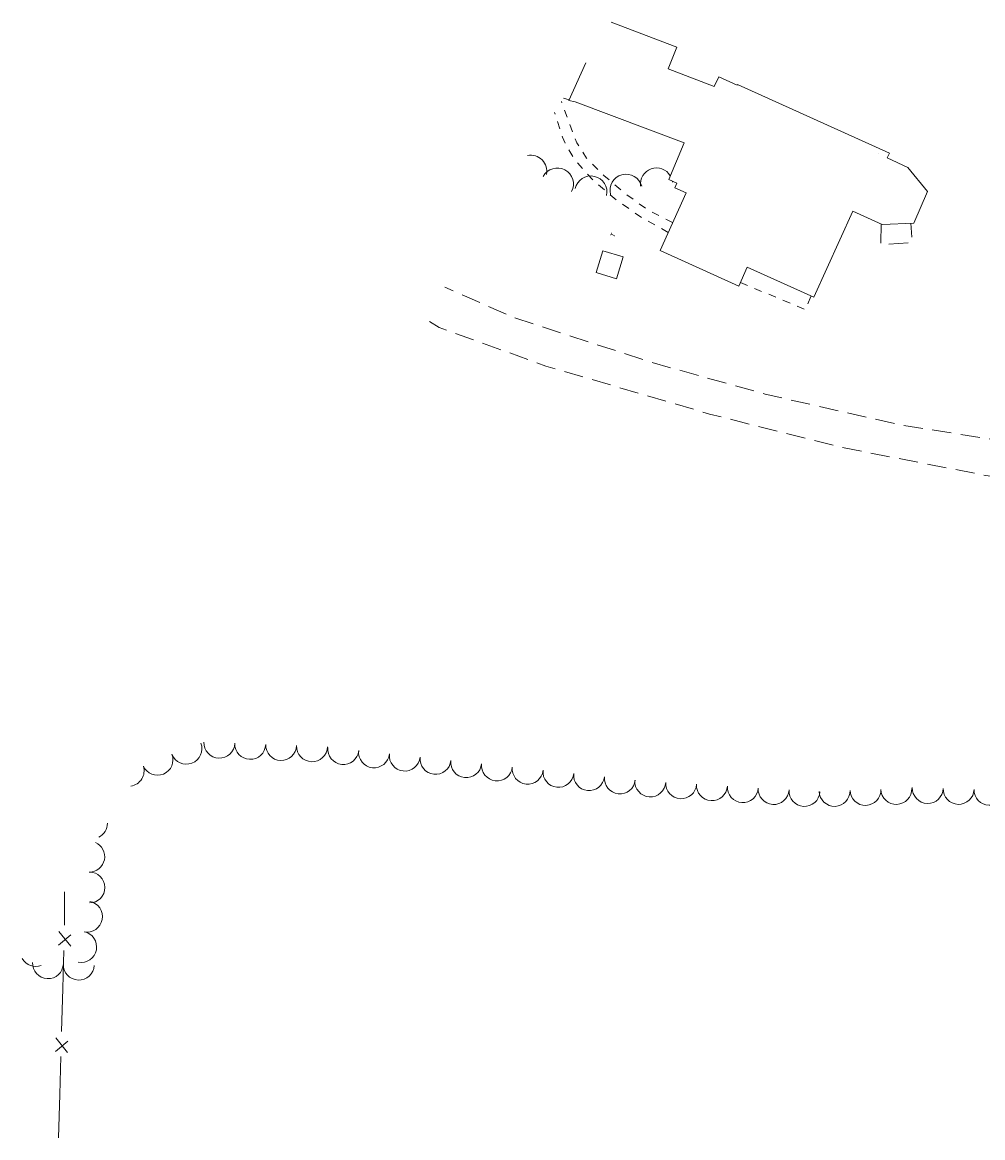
# Model space of a CAD drawing. Extents: x 297264 to 301592, y 46903 to 51888.
# Tile 10 of 16: x 299016 to 299266, y 49023 to 49313. Entities that reach past the tile are written whole.
import ezdxf
from ezdxf.enums import TextEntityAlignment as Align

# ---------------------------------------------------------------- set-up
doc = ezdxf.new("R2010")
doc.units = 0
doc.header["$MEASUREMENT"] = 0
for name, pattern in [('DGN Style 3', [37.5, 25, -12.5]), ('DGN Style 5', [20, 10, -10]), ('Wisdot3', [0.1875, 0.125, -0.0625])]:
    doc.linetypes.add(name, pattern=pattern)
for name, color, linetype, lineweight in [('Level 12', 241, 'Continuous', 25), ('Level 14', 1, 'Continuous', 25), ('Level 15', 40, 'Efen', 25), ('Level 17', 50, 'Wisdot3', 25), ('Level 18', 72, 'Etrel', 25)]:
    doc.layers.add(name, color=color, linetype=linetype, lineweight=lineweight)
doc.styles.add('CalibriLight', font='calibril.ttf')
doc.styles.add('Style-IGR_FONT_0', font='calibri.ttf')
doc.linetypes.add('Efen', pattern='A,0.105,-0.0325,[20,dgnlstyle-ewdotudls.shx,S=0.000293,R=0,X=0,Y=0],-0.0325,0.105', length=0.275)
doc.linetypes.add('Etrel', pattern='A,0,[14,dgnlstyle-ewdotudls.shx,S=0.00065925,R=0,X=0,Y=0],-0.082294', length=0.082294)

# ---------------------------------------------------------------- blocks, each defined once
blk = doc.blocks.new('POLE')
at = {"color": 0, "linetype": 'ByBlock', "lineweight": -2, "transparency": 16777216}
for radius in [0.06, 0.015, 0.03, 0.045]:
    blk.add_circle((0, 0), radius, dxfattribs=at)
blk = doc.blocks.new('ANT')
at = {"color": 0, "linetype": 'ByBlock', "lineweight": -2, "transparency": 16777216, "style": 'CalibriLight'}
blk.add_text('ANT.', height=0.07, dxfattribs=at).set_placement((0, 0), align=Align.MIDDLE_CENTER)
blk = doc.blocks.new('TA')
at = {"layer": 'Level 12', "color": 241, "linetype": 'Continuous', "lineweight": 0, "style": 'Style-IGR_FONT_0'}
blk.add_text('T', height=6, rotation=360, dxfattribs=at).set_placement((-1.9, 0.2), align=Align.MIDDLE_LEFT)

msp = doc.modelspace()

# ---------------------------------------------------------------- linework, layer by layer
at = {"layer": 'Level 12', "color": 241, "linetype": 'Continuous', "lineweight": 13, "ltscale": 0.2, "flags": 128}
msp.add_lwpolyline([(299162.44, 49302.72), (299158.02, 49292.94), (299159.69, 49292.52), (299188.01, 49281.92), (299183.98, 49272.32), (299186.09, 49271.37), (299185.58, 49270.23), (299188.53, 49268.9), (299181.74, 49253.87), (299202.2, 49244.63), (299204.42, 49249.55), (299221.77, 49241.72), (299231.89, 49264.13), (299239.48, 49260.7), (299247.75, 49261.02), (299251.34, 49269.23), (299246.19, 49275.47), (299240.8, 49278.03), (299241.41, 49279.21), (299201.85, 49297.07), (299201.78, 49296.91), (299196.99, 49299.08), (299195.84, 49296.54), (299183.83, 49301.17), (299186.11, 49306.76), (299169.06, 49313.24)], dxfattribs=at)
at = {"layer": 'Level 12', "color": 241, "linetype": 'DGN Style 3', "lineweight": 13, "ltscale": 0.2, "flags": 128}
msp.add_lwpolyline([(299239.24, 49260.81), (299239.2, 49255.37), (299247.28, 49255.92), (299246.94, 49260.99)], dxfattribs=at)
at = {"layer": 'Level 12', "color": 241, "linetype": 'Continuous', "lineweight": 0, "ltscale": 0.2, "flags": 128}
msp.add_lwpolyline([(299170.4, 49246.55), (299172.13, 49252.21), (299166.88, 49253.81), (299165.15, 49248.16)], close=True, dxfattribs=at)
at = {"layer": 'Level 15', "color": 40, "linetype": 'Continuous', "lineweight": 0, "ltscale": 0.2}
for p, q in [((299025.26, 49073.24), (299028.48, 49075.92)), ((299028.46, 49072.98), (299025.36, 49076.75)), ((299024.46, 49045.62), (299027.68, 49048.3)), ((299027.66, 49045.36), (299024.56, 49049.13))]:
    msp.add_line(p, q, dxfattribs=at)
at = {"layer": 'Level 15', "color": 40, "linetype": 'Continuous', "lineweight": 0, "ltscale": 0.2, "flags": 128}
for points in [[(299026.87, 49078.4), (299026.81, 49087.14)], [(299026.42, 49062), (299026.7, 49071.87)], [(299026.09, 49050.78), (299026.42, 49062)], [(299025.62, 49034.38), (299025.91, 49044.26)], [(299025.3, 49023.16), (299025.62, 49034.38)]]:
    msp.add_lwpolyline(points, dxfattribs=at)
at = {"layer": 'Level 17', "color": 51, "linetype": 'DGN Style 3', "lineweight": 0, "ltscale": 0.2, "flags": 128}
for points in [[(299158.09, 49293.1), (299156.66, 49293.54)], [(299551.69, 49126.16), (299548.64, 49124.99), (299541.64, 49124.2), (299536.83, 49124.61), (299526.87, 49126.59), (299490.07, 49140.11), (299452.29, 49154.79), (299411.52, 49169.82), (299377.1, 49181.82), (299347.05, 49192.4), (299316.6, 49198.25), (299281.48, 49202.71), (299244.3, 49208.52), (299209.06, 49216.55), (299179.26, 49224.88), (299143.61, 49236.5), (299125.72, 49244.36)], [(299528.04, 49093.41), (299527.63, 49098.05), (299526.83, 49102.48), (299524.72, 49106.97), (299518.2, 49113.11), (299504.43, 49121.57), (299479.36, 49132.59), (299450.32, 49144.27), (299422.35, 49155.12), (299389.68, 49167.32), (299362.05, 49177.5), (299329.43, 49184.59), (299299.43, 49190.3), (299265.71, 49195.53), (299228.9, 49202.72), (299194.63, 49211.37), (299152.05, 49223.84), (299124.3, 49233.88), (299120.58, 49236.18)]]:
    msp.add_lwpolyline(points, dxfattribs=at)
at = {"layer": 'Level 17', "color": 51, "linetype": 'DGN Style 5', "lineweight": 0, "ltscale": 0.2, "flags": 128}
for points in [[(299185.02, 49261.14), (299178.56, 49264.46), (299172.78, 49268.6), (299167.16, 49273.36), (299162.63, 49277.89), (299160.11, 49281.89), (299159.45, 49283.35), (299156.09, 49292.64)], [(299183.89, 49258.62), (299177.04, 49262.4), (299170.47, 49266.96), (299164.34, 49272.11), (299159.69, 49277.37), (299157.73, 49280.52), (299156.33, 49283.36), (299154.3, 49289.79)], [(299202.63, 49245.58), (299219.56, 49238.52), (299221.02, 49242.06)]]:
    msp.add_lwpolyline(points, dxfattribs=at)
at = {"layer": 'Level 18', "color": 93, "linetype": 'Continuous', "lineweight": 0, "ltscale": 0.2}
for centre, radius, start, end in [((299148.08, 49274.5), 4.19, 348.1942, 101.3142), ((299155.04, 49271.17), 4.19, 331.9621, 151.9468), ((299163.75, 49269.09), 4.19, 347.5769, 167.5616), ((299172.91, 49269.53), 4.19, 14.8552, 194.8399), ((299180.81, 49271.17), 4.19, 30.9254, 187.3789), ((299180.81, 49271.17), 4.19, 7.3943, 9.8376), ((299058.55, 49124.33), 4.02, 200.9387, 20.9234), ((299067.12, 49125.89), 4.02, 177.831, 357.8157), ((299075.15, 49125.58), 4.02, 177.831, 357.8157), ((299083.19, 49125.28), 4.02, 177.831, 357.8157), ((299091.22, 49124.97), 4.02, 177.831, 357.8157), ((299051.04, 49121.46), 4.02, 204.1, 20.9234), ((299099.36, 49124.25), 4.02, 173.8742, 353.8589), ((299107.35, 49123.39), 4.02, 173.8742, 353.8589), ((299115.35, 49122.53), 4.02, 173.8742, 353.8589), ((299043.53, 49118.59), 4.02, 278.0142, 17.6358), ((299123.34, 49121.67), 4.02, 173.8742, 353.8589), ((299131.33, 49120.82), 4.02, 173.9731, 353.9578), ((299139.32, 49119.98), 4.02, 173.9731, 353.9578), ((299147.31, 49119.13), 4.02, 173.9731, 353.9578), ((299155.3, 49118.29), 4.02, 173.9731, 353.9578), ((299163.29, 49117.44), 4.02, 173.9731, 353.9578), ((299171.29, 49116.6), 4.02, 173.9731, 353.9578), ((299179.19, 49115.82), 4.02, 176.4668, 356.4515), ((299187.22, 49115.32), 4.02, 176.4668, 356.4515), ((299195.24, 49114.83), 4.02, 176.4668, 356.4515), ((299203.26, 49114.33), 4.02, 176.4668, 356.4515), ((299211.28, 49113.83), 4.02, 176.4668, 356.4515), ((299219.3, 49113.34), 4.02, 176.4668, 356.4515), ((299227.13, 49113.35), 4.02, 181.8456, 1.8303), ((299235.17, 49113.61), 4.02, 181.8456, 1.8303), ((299243.2, 49113.86), 4.02, 181.8456, 1.8303), ((299251.36, 49114.11), 4.02, 178.3619, 358.3466), ((299259.39, 49113.87), 4.02, 178.3619, 358.3466), ((299267.43, 49113.64), 4.02, 178.3619, 358.3466), ((299033.99, 49104.95), 4.02, 295.6741, 359.9758), ((299033.28, 49096.26), 4.02, 270.2601, 66.7109), ((299033.32, 49088.23), 4.02, 270.2601, 90.2448), ((299032.7, 49080.66), 4.02, 259.1239, 79.1086), ((299031.18, 49072.77), 4.02, 259.1239, 79.1086), ((299019.37, 49071.71), 4.02, 209.3033, 291.0157), ((299022.55, 49068.55), 4.02, 177.3478, 357.3325), ((299030.57, 49068.17), 4.02, 177.3478, 357.3325)]:
    msp.add_arc(centre, radius, start, end, dxfattribs=at)

# ---------------------------------------------------------------- block references
at = {"layer": 'Level 12', "color": 241, "linetype": 'Continuous', "lineweight": 0, "xscale": 0.2, "yscale": 0.2, "zscale": 0.2, "rotation": 61.0732054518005}
msp.add_blockref('TA', (299169.49, 49257.85), dxfattribs=at)
at = {"layer": 'Level 14', "color": 20, "linetype": 'Continuous', "lineweight": 0, "xscale": 0.2, "yscale": 0.2, "zscale": 0.2}
for name, p, rotation in [('ANT', (299246.07, 49284.43), 59.07335198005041), ('POLE', (299238.66, 49279.12), 54.46098854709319)]:
    msp.add_blockref(name, p, dxfattribs=dict(at, rotation=rotation))

doc.saveas('drawing.dxf')
